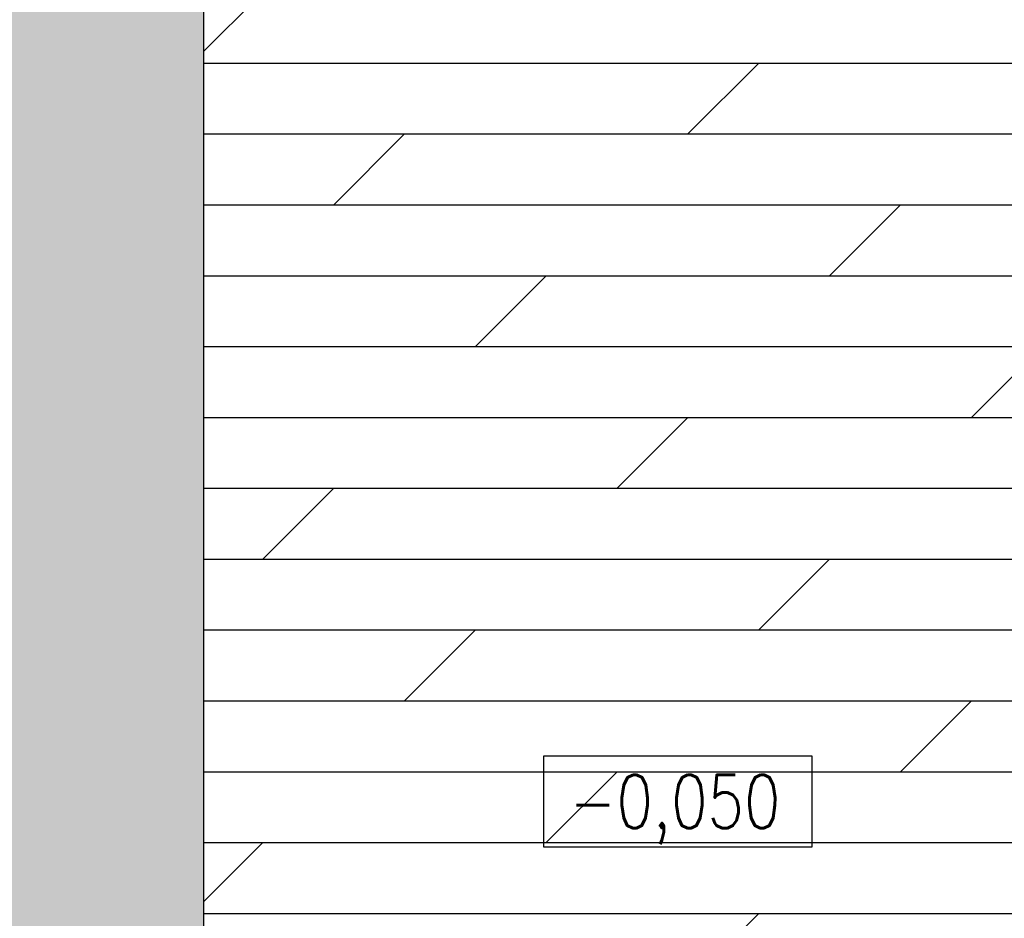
# Model space of a CAD drawing. Header units: millimetres. Extents: x 53645 to 137188, y 78097 to 135542.
# Tile 8 of 256: x 58702 to 62177, y 88096 to 91266. Entities that reach past the tile are written whole.
import ezdxf

# ---------------------------------------------------------------- set-up
doc = ezdxf.new("R2010")
doc.units = ezdxf.units.MM
doc.layers.add('GP-graas', color=94, linetype='Continuous', lineweight=9)
doc.layers.add('line 1 GP', color=90, linetype='Continuous', lineweight=0, plot=False)
doc.styles.add('GOST 2.304', font='CS_Gost2304.shx', dxfattribs={"width": 0.8, "oblique": 15})

# ---------------------------------------------------------------- blocks, each defined once
blk = doc.blocks.new('3432')
h = blk.add_hatch()
h.set_pattern_fill('DOLMIT', color=0, scale=1000)
h.set_pattern_definition([(0, (-34939.94, -41137.03), (0, 250), []), (45, (-34939.94, -41137), (-500, 500), [353.553, -707.107])])
h.paths.add_polyline_path([(-16750.5, 9650), (-19750.5, 9650), (-19750.5, 5124.9), (-19750.5, 0), (-16750.5, 0)])
at = {"color": 0}
for points in [[(-16750.5, 9650), (-19750.5, 9650), (-19750.5, 5124.9), (-19750.5, 0), (-16750.5, 0)], [(-18550.1, 3966.6), (-17603.7, 3966.6), (-17603.7, 3644.1), (-18550.1, 3644.1)]]:
    blk.add_lwpolyline(points, close=True, dxfattribs=at)
at = {"color": 0, "insert": (-18461, 3899.1), "char_height": 187.5, "width": 940.362, "attachment_point": 1, "style": 'GOST 2.304'}
blk.add_mtext('\\Fsimplex.shx;\\W0.8000000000;\\Q0.2617993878;\\T1.0000000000;\\o\\l-0,050', dxfattribs=at)

msp = doc.modelspace()

# ---------------------------------------------------------------- hatches: boundary and pattern name
at = {"layer": 'GP-graas', "ltscale": 100}
h = msp.add_hatch(dxfattribs=at)
h.set_pattern_fill('GRASS', color=256, scale=15)
h.set_pattern_definition([(90, (91714.96, -74594.3), (-269.4077, 269.4077), [71.4375, -467.3779]), (45, (91714.96, -74594.3), (-269.4077, 269.4077), [71.4375, -309.5625]), (135, (91714.96, -74594.3), (-269.4077, -269.4077), [71.4375, -309.5625])])
h.paths.add_polyline_path([(73026, 96352.8), (77926, 96352.8), (77926, 95352.8), (89486.2, 95352.8), (91055.3, 97732.8), (59227.9, 97196.4), (55227.9, 78896.4), (81450.5, 78459.4), (81139.4, 81744.2), (83067.3, 84852.8), (80101, 84852.8), (80100.6, 83702.8), (59350.8, 83702.8), (59350.8, 84702.8), (59350.8, 85002.8), (59350.8, 85302.8), (59350.8, 85602.8), (59350.8, 89827.7), (59350.8, 94352.8), (61350.8, 94352.8), (61350.8, 95352.8), (73026, 95352.8)])

# ---------------------------------------------------------------- linework, layer by layer
at = {"layer": 'line 1 GP', "ltscale": 100}
msp.add_lwpolyline([(73026, 96202.8), (77926, 96202.8), (77926, 95352.8), (89486.2, 95352.8), (91055.3, 97732.8), (59227.9, 97196.4), (55227.9, 78896.4), (81450.5, 78459.4), (81139.4, 81744.2), (83067.3, 84852.8), (80101, 84852.8), (80100.6, 83702.8), (59350.8, 83702.8), (59350.8, 84702.8), (59350.8, 85002.8), (59350.8, 85302.8), (59350.8, 85602.8), (59350.8, 89827.7), (59350.8, 94352.8), (61350.8, 94352.8), (61350.8, 95352.8), (73026, 95352.8)], close=True, dxfattribs=at)

# ---------------------------------------------------------------- next in the draw order: block references
msp.add_blockref('3432', (79101.6, 84702.8))

doc.saveas('drawing.dxf')
